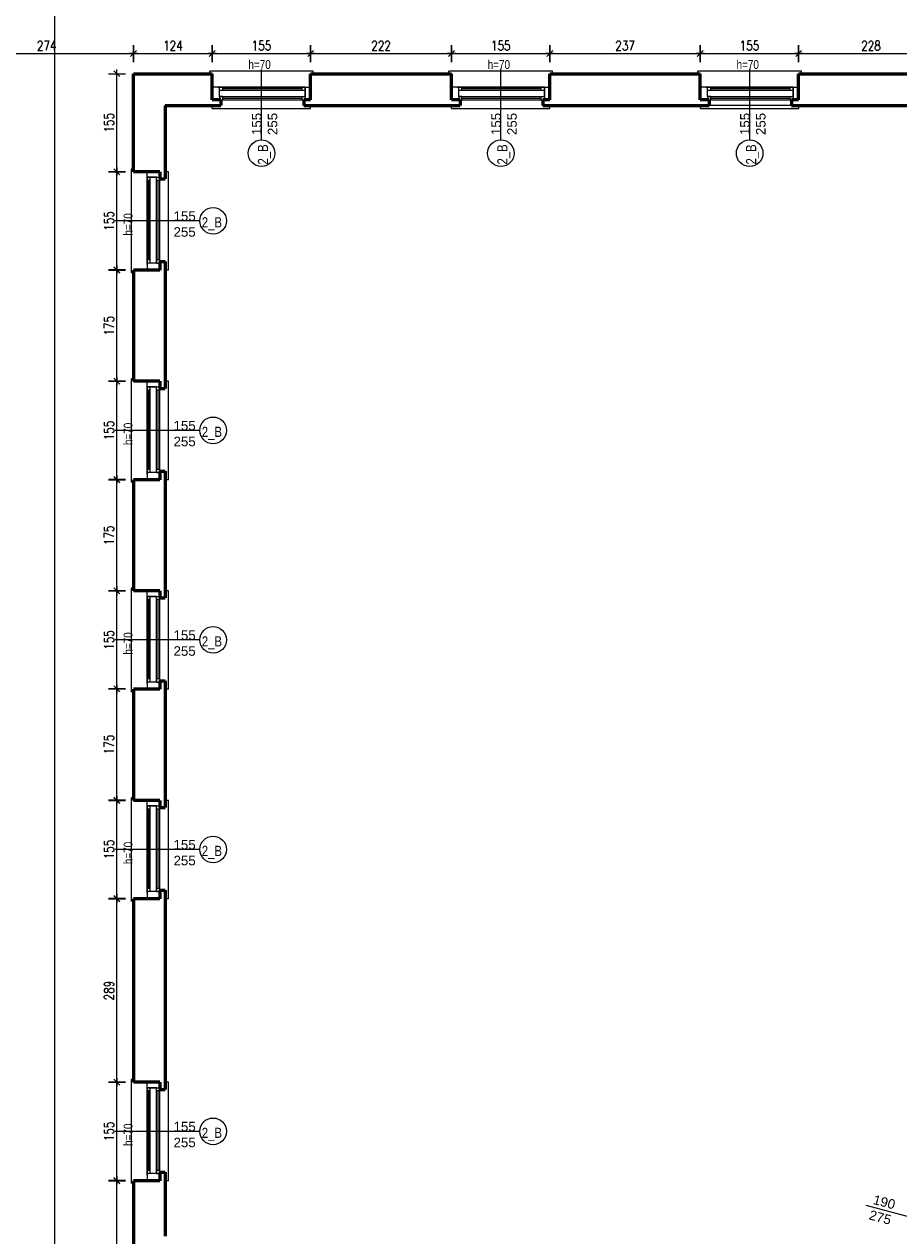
# Model space of a CAD drawing. Header units: millimetres. Extents: x 56977 to 67992, y 30187 to 42235.
# Tile 64 of 130: x 59785 to 61163, y 36909 to 38817. Entities that reach past the tile are written whole.
import ezdxf

# ---------------------------------------------------------------- set-up
doc = ezdxf.new("R2010")
doc.units = ezdxf.units.MM
doc.header["$MEASUREMENT"] = 0
doc.layers.get('0').update_dxf_attribs({"lineweight": 13})
doc.layers.get('DEFPOINTS').update_dxf_attribs({"lineweight": 13})
doc.layers.add('AI-OKNA', color=4, linetype='Continuous')
doc.layers.add('okna', color=8, linetype='Continuous')
for name, color, linetype, lineweight in [('AI-OPISY', 3, 'Continuous', 13), ('AI_MURY', 40, 'Continuous', 53), ('Lines', 7, 'Continuous', 13), ('wymiary', 8, 'Continuous', 13)]:
    doc.layers.add(name, color=color, linetype=linetype, lineweight=lineweight)
doc.styles.get("Standard").update_dxf_attribs({"font": 'txt.shx'})
doc.styles.add('Style-ROMANS', font='ROMANS.shx')
doc.styles.add('WYMIAROWY-08', font='ROMANS.shx', dxfattribs={"width": 0.8})
doc.dimstyles.new('DYBY', dxfattribs={"dimscale": 100, "dimtxt": 0.15, "dimasz": 0.05, "dimexe": 0.05, "dimexo": 0.1, "dimgap": 0.05, "dimtad": 1, "dimdec": 0, "dimdsep": 46, "dimlunit": 5, "dimtxsty": 'WYMIAROWY-08', "dimblk": 'M_STRZ', "dimcen": 0.1, "dimse1": 1, "dimse2": 1, "dimclrd": 7, "dimclre": 7, "dimclrt": 1, "dimadec": 0, "dimazin": 0, "dimtfac": 1, "dimtdec": 0, "dimtmove": 2, "dimatfit": 3, "dimldrblk": 'M_STRZ', "dimfxl": 0, "dimtolj": 1, "dimarcsym": 0})

# ---------------------------------------------------------------- blocks, each defined once
blk = doc.blocks.new('M_STRZ')
for p, q in [((-1.33, 0), (1.33, 0)), ((-0.94, -0.94), (0.94, 0.94)), ((0, 2.66), (0, 0)), ((0, 0), (0, -2.66))]:
    blk.add_line(p, q)
blk = doc.blocks.new('*U80')
at = {"layer": 'DEFPOINTS', "color": 0}
for p in [(66309.5, 38869.1), (58601.5, 38743.1), (66309.5, 38743.1)]:
    blk.add_point(p, dxfattribs=at)
at = {"layer": 'wymiary', "color": 7, "lineweight": -2}
blk.add_line((58606.5, 38869.1), (66304.5, 38869.1), dxfattribs=at)
at = {"layer": 'wymiary', "color": 7, "lineweight": -2, "xscale": 5, "yscale": 5, "zscale": 5, "rotation": 180}
blk.add_blockref('M_STRZ', (58601.5, 38869.1), dxfattribs=at)
at = {"layer": 'wymiary', "color": 7, "lineweight": -2, "xscale": 5, "yscale": 5, "zscale": 5}
blk.add_blockref('M_STRZ', (66309.5, 38869.1), dxfattribs=at)
at = {"layer": 'wymiary', "color": 1, "insert": (62455.5, 38881.6), "char_height": 15, "attachment_point": 5, "style": 'WYMIAROWY-08'}
blk.add_mtext('7708', dxfattribs=at)
blk = doc.blocks.new('*D1613')
at = {"layer": 'DEFPOINTS'}
for p in [(62433.5, 38881.6), (66309.5, 38869.1), (58601.5, 38743.1), (66309.5, 38743.1)]:
    blk.add_point(p, dxfattribs=at)
at = {"layer": 'wymiary', "color": 7}
blk.add_blockref('*U80', (0, 0), dxfattribs=at)
blk = doc.blocks.new('*U81')
at = {"layer": 'DEFPOINTS', "color": 0}
for p in [(60081.5, 38770.7), (59957.5, 38698.8), (60081.5, 38698.8)]:
    blk.add_point(p, dxfattribs=at)
at = {"layer": 'wymiary', "color": 7, "lineweight": -2}
blk.add_line((59962.5, 38770.7), (60076.5, 38770.7), dxfattribs=at)
at = {"layer": 'wymiary', "color": 7, "lineweight": -2, "xscale": 5, "yscale": 5, "zscale": 5, "rotation": 180}
blk.add_blockref('M_STRZ', (59957.5, 38770.7), dxfattribs=at)
at = {"layer": 'wymiary', "color": 7, "lineweight": -2, "xscale": 5, "yscale": 5, "zscale": 5}
blk.add_blockref('M_STRZ', (60081.5, 38770.7), dxfattribs=at)
at = {"layer": 'wymiary', "color": 1, "insert": (60019.5, 38783.2), "char_height": 15, "attachment_point": 5, "style": 'WYMIAROWY-08'}
blk.add_mtext('124', dxfattribs=at)
blk = doc.blocks.new('*D1614')
at = {"layer": 'DEFPOINTS'}
for p in [(60004.1, 38783.2), (60081.5, 38770.7), (59957.5, 38698.8), (60081.5, 38698.8)]:
    blk.add_point(p, dxfattribs=at)
at = {"layer": 'wymiary', "color": 7}
blk.add_blockref('*U81', (0, 0), dxfattribs=at)
blk = doc.blocks.new('*U82')
at = {"layer": 'DEFPOINTS', "color": 0}
for p in [(60236.5, 38770.7), (60081.5, 38698.8), (60236.5, 38698.8)]:
    blk.add_point(p, dxfattribs=at)
at = {"layer": 'wymiary', "color": 7, "lineweight": -2}
blk.add_line((60086.5, 38770.7), (60231.5, 38770.7), dxfattribs=at)
at = {"layer": 'wymiary', "color": 7, "lineweight": -2, "xscale": 5, "yscale": 5, "zscale": 5, "rotation": 180}
blk.add_blockref('M_STRZ', (60081.5, 38770.7), dxfattribs=at)
at = {"layer": 'wymiary', "color": 7, "lineweight": -2, "xscale": 5, "yscale": 5, "zscale": 5}
blk.add_blockref('M_STRZ', (60236.5, 38770.7), dxfattribs=at)
at = {"layer": 'wymiary', "color": 1, "insert": (60159, 38783.2), "char_height": 15, "attachment_point": 5, "style": 'WYMIAROWY-08'}
blk.add_mtext('155', dxfattribs=at)
blk = doc.blocks.new('*D1615')
at = {"layer": 'DEFPOINTS'}
for p in [(60143.5, 38783.2), (60236.5, 38770.7), (60081.5, 38698.8), (60236.5, 38698.8)]:
    blk.add_point(p, dxfattribs=at)
at = {"layer": 'wymiary', "color": 7}
blk.add_blockref('*U82', (0, 0), dxfattribs=at)
blk = doc.blocks.new('*U83')
at = {"layer": 'DEFPOINTS', "color": 0}
for p in [(60458.5, 38770.7), (60236.5, 38698.8), (60458.5, 38698.8)]:
    blk.add_point(p, dxfattribs=at)
at = {"layer": 'wymiary', "color": 7, "lineweight": -2}
blk.add_line((60241.5, 38770.7), (60453.5, 38770.7), dxfattribs=at)
at = {"layer": 'wymiary', "color": 7, "lineweight": -2, "xscale": 5, "yscale": 5, "zscale": 5, "rotation": 180}
blk.add_blockref('M_STRZ', (60236.5, 38770.7), dxfattribs=at)
at = {"layer": 'wymiary', "color": 7, "lineweight": -2, "xscale": 5, "yscale": 5, "zscale": 5}
blk.add_blockref('M_STRZ', (60458.5, 38770.7), dxfattribs=at)
at = {"layer": 'wymiary', "color": 1, "insert": (60347.5, 38783.2), "char_height": 15, "attachment_point": 5, "style": 'WYMIAROWY-08'}
blk.add_mtext('222', dxfattribs=at)
blk = doc.blocks.new('*D1616')
at = {"layer": 'DEFPOINTS'}
for p in [(60331.2, 38783.2), (60458.5, 38770.7), (60236.5, 38698.8), (60458.5, 38698.8)]:
    blk.add_point(p, dxfattribs=at)
at = {"layer": 'wymiary', "color": 7}
blk.add_blockref('*U83', (0, 0), dxfattribs=at)
blk = doc.blocks.new('*U84')
at = {"layer": 'DEFPOINTS', "color": 0}
for p in [(60613.5, 38770.7), (60458.5, 38698.8), (60613.5, 38698.8)]:
    blk.add_point(p, dxfattribs=at)
at = {"layer": 'wymiary', "color": 7, "lineweight": -2}
blk.add_line((60463.5, 38770.7), (60608.5, 38770.7), dxfattribs=at)
at = {"layer": 'wymiary', "color": 7, "lineweight": -2, "xscale": 5, "yscale": 5, "zscale": 5, "rotation": 180}
blk.add_blockref('M_STRZ', (60458.5, 38770.7), dxfattribs=at)
at = {"layer": 'wymiary', "color": 7, "lineweight": -2, "xscale": 5, "yscale": 5, "zscale": 5}
blk.add_blockref('M_STRZ', (60613.5, 38770.7), dxfattribs=at)
at = {"layer": 'wymiary', "color": 1, "insert": (60536, 38783.2), "char_height": 15, "attachment_point": 5, "style": 'WYMIAROWY-08'}
blk.add_mtext('155', dxfattribs=at)
blk = doc.blocks.new('*D1617')
at = {"layer": 'DEFPOINTS'}
for p in [(60520.5, 38783.2), (60613.5, 38770.7), (60458.5, 38698.8), (60613.5, 38698.8)]:
    blk.add_point(p, dxfattribs=at)
at = {"layer": 'wymiary', "color": 7}
blk.add_blockref('*U84', (0, 0), dxfattribs=at)
blk = doc.blocks.new('*U85')
at = {"layer": 'DEFPOINTS', "color": 0}
for p in [(60850.5, 38770.7), (60613.5, 38698.8), (60850.5, 38698.8)]:
    blk.add_point(p, dxfattribs=at)
at = {"layer": 'wymiary', "color": 7, "lineweight": -2}
blk.add_line((60618.5, 38770.7), (60845.5, 38770.7), dxfattribs=at)
at = {"layer": 'wymiary', "color": 7, "lineweight": -2, "xscale": 5, "yscale": 5, "zscale": 5, "rotation": 180}
blk.add_blockref('M_STRZ', (60613.5, 38770.7), dxfattribs=at)
at = {"layer": 'wymiary', "color": 7, "lineweight": -2, "xscale": 5, "yscale": 5, "zscale": 5}
blk.add_blockref('M_STRZ', (60850.5, 38770.7), dxfattribs=at)
at = {"layer": 'wymiary', "color": 1, "insert": (60732, 38783.2), "char_height": 15, "attachment_point": 5, "style": 'WYMIAROWY-08'}
blk.add_mtext('237', dxfattribs=at)
blk = doc.blocks.new('*D1618')
at = {"layer": 'DEFPOINTS'}
for p in [(60715.7, 38783.2), (60850.5, 38770.7), (60613.5, 38698.8), (60850.5, 38698.8)]:
    blk.add_point(p, dxfattribs=at)
at = {"layer": 'wymiary', "color": 7}
blk.add_blockref('*U85', (0, 0), dxfattribs=at)
blk = doc.blocks.new('*U86')
at = {"layer": 'DEFPOINTS', "color": 0}
for p in [(61005.5, 38770.7), (60850.5, 38698.8), (61005.5, 38698.8)]:
    blk.add_point(p, dxfattribs=at)
at = {"layer": 'wymiary', "color": 7, "lineweight": -2}
blk.add_line((60855.5, 38770.7), (61000.5, 38770.7), dxfattribs=at)
at = {"layer": 'wymiary', "color": 7, "lineweight": -2, "xscale": 5, "yscale": 5, "zscale": 5, "rotation": 180}
blk.add_blockref('M_STRZ', (60850.5, 38770.7), dxfattribs=at)
at = {"layer": 'wymiary', "color": 7, "lineweight": -2, "xscale": 5, "yscale": 5, "zscale": 5}
blk.add_blockref('M_STRZ', (61005.5, 38770.7), dxfattribs=at)
at = {"layer": 'wymiary', "color": 1, "insert": (60928, 38783.2), "char_height": 15, "attachment_point": 5, "style": 'WYMIAROWY-08'}
blk.add_mtext('155', dxfattribs=at)
blk = doc.blocks.new('*D1619')
at = {"layer": 'DEFPOINTS'}
for p in [(60912.5, 38783.2), (61005.5, 38770.7), (60850.5, 38698.8), (61005.5, 38698.8)]:
    blk.add_point(p, dxfattribs=at)
at = {"layer": 'wymiary', "color": 7}
blk.add_blockref('*U86', (0, 0), dxfattribs=at)
blk = doc.blocks.new('*U87')
at = {"layer": 'DEFPOINTS', "color": 0}
for p in [(61233.5, 38770.7), (61005.5, 38698.8), (61233.5, 38698.8)]:
    blk.add_point(p, dxfattribs=at)
at = {"layer": 'wymiary', "color": 7, "lineweight": -2}
blk.add_line((61010.5, 38770.7), (61228.5, 38770.7), dxfattribs=at)
at = {"layer": 'wymiary', "color": 7, "lineweight": -2, "xscale": 5, "yscale": 5, "zscale": 5, "rotation": 180}
blk.add_blockref('M_STRZ', (61005.5, 38770.7), dxfattribs=at)
at = {"layer": 'wymiary', "color": 7, "lineweight": -2, "xscale": 5, "yscale": 5, "zscale": 5}
blk.add_blockref('M_STRZ', (61233.5, 38770.7), dxfattribs=at)
at = {"layer": 'wymiary', "color": 1, "insert": (61119.5, 38783.2), "char_height": 15, "attachment_point": 5, "style": 'WYMIAROWY-08'}
blk.add_mtext('228', dxfattribs=at)
blk = doc.blocks.new('*D1620')
at = {"layer": 'DEFPOINTS'}
for p in [(61103.2, 38783.2), (61233.5, 38770.7), (61005.5, 38698.8), (61233.5, 38698.8)]:
    blk.add_point(p, dxfattribs=at)
at = {"layer": 'wymiary', "color": 7}
blk.add_blockref('*U87', (0, 0), dxfattribs=at)
blk = doc.blocks.new('*U101')
at = {"layer": 'DEFPOINTS', "color": 0}
for p in [(59931.3, 38739.1), (59957.5, 38739.1), (59957.5, 38584.6)]:
    blk.add_point(p, dxfattribs=at)
at = {"layer": 'wymiary', "color": 7, "lineweight": -2}
blk.add_line((59931.3, 38589.6), (59931.3, 38734.1), dxfattribs=at)
at = {"layer": 'wymiary', "color": 7, "lineweight": -2, "xscale": 5, "yscale": 5, "zscale": 5}
for p, rotation in [((59931.3, 38739.1), 90), ((59931.3, 38584.6), 270)]:
    blk.add_blockref('M_STRZ', p, dxfattribs=dict(at, rotation=rotation))
at = {"layer": 'wymiary', "color": 1, "insert": (59918.8, 38661.8), "char_height": 15, "attachment_point": 5, "rotation": 90, "style": 'WYMIAROWY-08'}
blk.add_mtext('155', dxfattribs=at)
blk = doc.blocks.new('*D1634')
at = {"layer": 'DEFPOINTS'}
for p in [(59931.3, 38739.1), (59957.5, 38739.1), (59943.8, 38646.3), (59957.5, 38584.6)]:
    blk.add_point(p, dxfattribs=at)
at = {"layer": 'wymiary', "color": 7}
blk.add_blockref('*U101', (0, 0), dxfattribs=at)
blk = doc.blocks.new('*U745')
at = {"layer": 'DEFPOINTS', "color": 0}
for p in [(59683.5, 38770.7), (59957.5, 38770.7), (59957.5, 38770.7)]:
    blk.add_point(p, dxfattribs=at)
at = {"layer": 'wymiary', "color": 7, "lineweight": -2}
blk.add_line((59688.5, 38770.7), (59952.5, 38770.7), dxfattribs=at)
at = {"layer": 'wymiary', "color": 7, "lineweight": -2, "xscale": 5, "yscale": 5, "zscale": 5, "rotation": 180}
blk.add_blockref('M_STRZ', (59683.5, 38770.7), dxfattribs=at)
at = {"layer": 'wymiary', "color": 7, "lineweight": -2, "xscale": 5, "yscale": 5, "zscale": 5}
blk.add_blockref('M_STRZ', (59957.5, 38770.7), dxfattribs=at)
at = {"layer": 'wymiary', "color": 1, "insert": (59820.5, 38783.2), "char_height": 15, "attachment_point": 5, "style": 'WYMIAROWY-08'}
blk.add_mtext('274', dxfattribs=at)
blk = doc.blocks.new('*D2278')
at = {"layer": 'DEFPOINTS'}
for p in [(59804.2, 38783.2), (59683.5, 38770.7), (59957.5, 38770.7), (59957.5, 38770.7)]:
    blk.add_point(p, dxfattribs=at)
at = {"layer": 'wymiary', "color": 7}
blk.add_blockref('*U745', (0, 0), dxfattribs=at)
blk = doc.blocks.new('*U961')
at = {"layer": 'DEFPOINTS', "color": 0}
for p in [(59931.3, 38584.6), (59957.5, 38584.6), (59957.5, 38430.1)]:
    blk.add_point(p, dxfattribs=at)
at = {"layer": 'wymiary', "color": 7, "lineweight": -2}
blk.add_line((59931.3, 38435.1), (59931.3, 38579.6), dxfattribs=at)
at = {"layer": 'wymiary', "color": 7, "lineweight": -2, "xscale": 5, "yscale": 5, "zscale": 5}
for p, rotation in [((59931.3, 38584.6), 90), ((59931.3, 38430.1), 270)]:
    blk.add_blockref('M_STRZ', p, dxfattribs=dict(at, rotation=rotation))
at = {"layer": 'wymiary', "color": 1, "insert": (59918.8, 38507.3), "char_height": 15, "attachment_point": 5, "rotation": 90, "style": 'WYMIAROWY-08'}
blk.add_mtext('155', dxfattribs=at)
blk = doc.blocks.new('*D2494')
at = {"layer": 'DEFPOINTS'}
for p in [(59931.3, 38584.6), (59957.5, 38584.6), (59943.8, 38491.8), (59957.5, 38430.1)]:
    blk.add_point(p, dxfattribs=at)
at = {"layer": 'wymiary', "color": 7}
blk.add_blockref('*U961', (0, 0), dxfattribs=at)
blk = doc.blocks.new('*U962')
at = {"layer": 'DEFPOINTS', "color": 0}
for p in [(59931.3, 38254.6), (59957.5, 38254.6), (59957.5, 38100.1)]:
    blk.add_point(p, dxfattribs=at)
at = {"layer": 'wymiary', "color": 7, "lineweight": -2}
blk.add_line((59931.3, 38105.1), (59931.3, 38249.6), dxfattribs=at)
at = {"layer": 'wymiary', "color": 7, "lineweight": -2, "xscale": 5, "yscale": 5, "zscale": 5}
for p, rotation in [((59931.3, 38254.6), 90), ((59931.3, 38100.1), 270)]:
    blk.add_blockref('M_STRZ', p, dxfattribs=dict(at, rotation=rotation))
at = {"layer": 'wymiary', "color": 1, "insert": (59918.8, 38177.3), "char_height": 15, "attachment_point": 5, "rotation": 90, "style": 'WYMIAROWY-08'}
blk.add_mtext('155', dxfattribs=at)
blk = doc.blocks.new('*D2495')
at = {"layer": 'DEFPOINTS'}
for p in [(59931.3, 38254.6), (59957.5, 38254.6), (59943.8, 38161.8), (59957.5, 38100.1)]:
    blk.add_point(p, dxfattribs=at)
at = {"layer": 'wymiary', "color": 7}
blk.add_blockref('*U962', (0, 0), dxfattribs=at)
blk = doc.blocks.new('*U963')
at = {"layer": 'DEFPOINTS', "color": 0}
for p in [(59931.3, 37924.6), (59957.5, 37924.6), (59957.5, 37770.1)]:
    blk.add_point(p, dxfattribs=at)
at = {"layer": 'wymiary', "color": 7, "lineweight": -2}
blk.add_line((59931.3, 37775.1), (59931.3, 37919.6), dxfattribs=at)
at = {"layer": 'wymiary', "color": 7, "lineweight": -2, "xscale": 5, "yscale": 5, "zscale": 5}
for p, rotation in [((59931.3, 37924.6), 90), ((59931.3, 37770.1), 270)]:
    blk.add_blockref('M_STRZ', p, dxfattribs=dict(at, rotation=rotation))
at = {"layer": 'wymiary', "color": 1, "insert": (59918.8, 37847.3), "char_height": 15, "attachment_point": 5, "rotation": 90, "style": 'WYMIAROWY-08'}
blk.add_mtext('155', dxfattribs=at)
blk = doc.blocks.new('*D2496')
at = {"layer": 'DEFPOINTS'}
for p in [(59931.3, 37924.6), (59957.5, 37924.6), (59943.8, 37831.8), (59957.5, 37770.1)]:
    blk.add_point(p, dxfattribs=at)
at = {"layer": 'wymiary', "color": 7}
blk.add_blockref('*U963', (0, 0), dxfattribs=at)
blk = doc.blocks.new('*U964')
at = {"layer": 'DEFPOINTS', "color": 0}
for p in [(59931.3, 37594.6), (59957.5, 37594.6), (59957.5, 37440.1)]:
    blk.add_point(p, dxfattribs=at)
at = {"layer": 'wymiary', "color": 7, "lineweight": -2}
blk.add_line((59931.3, 37445.1), (59931.3, 37589.6), dxfattribs=at)
at = {"layer": 'wymiary', "color": 7, "lineweight": -2, "xscale": 5, "yscale": 5, "zscale": 5}
for p, rotation in [((59931.3, 37594.6), 90), ((59931.3, 37440.1), 270)]:
    blk.add_blockref('M_STRZ', p, dxfattribs=dict(at, rotation=rotation))
at = {"layer": 'wymiary', "color": 1, "insert": (59918.8, 37517.3), "char_height": 15, "attachment_point": 5, "rotation": 90, "style": 'WYMIAROWY-08'}
blk.add_mtext('155', dxfattribs=at)
blk = doc.blocks.new('*D2497')
at = {"layer": 'DEFPOINTS'}
for p in [(59931.3, 37594.6), (59957.5, 37594.6), (59943.8, 37501.8), (59957.5, 37440.1)]:
    blk.add_point(p, dxfattribs=at)
at = {"layer": 'wymiary', "color": 7}
blk.add_blockref('*U964', (0, 0), dxfattribs=at)
blk = doc.blocks.new('*U965')
at = {"layer": 'DEFPOINTS', "color": 0}
for p in [(59931.3, 37150.6), (59957.5, 37150.6), (59957.5, 36996.1)]:
    blk.add_point(p, dxfattribs=at)
at = {"layer": 'wymiary', "color": 7, "lineweight": -2}
blk.add_line((59931.3, 37001.1), (59931.3, 37145.6), dxfattribs=at)
at = {"layer": 'wymiary', "color": 7, "lineweight": -2, "xscale": 5, "yscale": 5, "zscale": 5}
for p, rotation in [((59931.3, 37150.6), 90), ((59931.3, 36996.1), 270)]:
    blk.add_blockref('M_STRZ', p, dxfattribs=dict(at, rotation=rotation))
at = {"layer": 'wymiary', "color": 1, "insert": (59918.8, 37073.3), "char_height": 15, "attachment_point": 5, "rotation": 90, "style": 'WYMIAROWY-08'}
blk.add_mtext('155', dxfattribs=at)
blk = doc.blocks.new('*D2498')
at = {"layer": 'DEFPOINTS'}
for p in [(59931.3, 37150.6), (59957.5, 37150.6), (59943.8, 37057.8), (59957.5, 36996.1)]:
    blk.add_point(p, dxfattribs=at)
at = {"layer": 'wymiary', "color": 7}
blk.add_blockref('*U965', (0, 0), dxfattribs=at)
blk = doc.blocks.new('*U971')
at = {"layer": 'DEFPOINTS', "color": 0}
for p in [(59931.3, 38429.6), (59957.5, 38429.6), (59957.5, 38254.6)]:
    blk.add_point(p, dxfattribs=at)
at = {"layer": 'wymiary', "color": 7, "lineweight": -2}
blk.add_line((59931.3, 38259.6), (59931.3, 38424.6), dxfattribs=at)
at = {"layer": 'wymiary', "color": 7, "lineweight": -2, "xscale": 5, "yscale": 5, "zscale": 5}
for p, rotation in [((59931.3, 38429.6), 90), ((59931.3, 38254.6), 270)]:
    blk.add_blockref('M_STRZ', p, dxfattribs=dict(at, rotation=rotation))
at = {"layer": 'wymiary', "color": 1, "insert": (59918.8, 38342.1), "char_height": 15, "attachment_point": 5, "rotation": 90, "style": 'WYMIAROWY-08'}
blk.add_mtext('175', dxfattribs=at)
blk = doc.blocks.new('*D2504')
at = {"layer": 'DEFPOINTS'}
for p in [(59931.3, 38429.6), (59957.5, 38429.6), (59943.8, 38326.6), (59957.5, 38254.6)]:
    blk.add_point(p, dxfattribs=at)
at = {"layer": 'wymiary', "color": 7}
blk.add_blockref('*U971', (0, 0), dxfattribs=at)
blk = doc.blocks.new('*U972')
at = {"layer": 'DEFPOINTS', "color": 0}
for p in [(59931.3, 38099.6), (59957.5, 38099.6), (59957.5, 37924.6)]:
    blk.add_point(p, dxfattribs=at)
at = {"layer": 'wymiary', "color": 7, "lineweight": -2}
blk.add_line((59931.3, 37929.6), (59931.3, 38094.6), dxfattribs=at)
at = {"layer": 'wymiary', "color": 7, "lineweight": -2, "xscale": 5, "yscale": 5, "zscale": 5}
for p, rotation in [((59931.3, 38099.6), 90), ((59931.3, 37924.6), 270)]:
    blk.add_blockref('M_STRZ', p, dxfattribs=dict(at, rotation=rotation))
at = {"layer": 'wymiary', "color": 1, "insert": (59918.8, 38012.1), "char_height": 15, "attachment_point": 5, "rotation": 90, "style": 'WYMIAROWY-08'}
blk.add_mtext('175', dxfattribs=at)
blk = doc.blocks.new('*D2505')
at = {"layer": 'DEFPOINTS'}
for p in [(59931.3, 38099.6), (59957.5, 38099.6), (59943.8, 37996.6), (59957.5, 37924.6)]:
    blk.add_point(p, dxfattribs=at)
at = {"layer": 'wymiary', "color": 7}
blk.add_blockref('*U972', (0, 0), dxfattribs=at)
blk = doc.blocks.new('*U973')
at = {"layer": 'DEFPOINTS', "color": 0}
for p in [(59931.3, 37770.1), (59957.5, 37770.1), (59957.5, 37595.1)]:
    blk.add_point(p, dxfattribs=at)
at = {"layer": 'wymiary', "color": 7, "lineweight": -2}
blk.add_line((59931.3, 37600.1), (59931.3, 37765.1), dxfattribs=at)
at = {"layer": 'wymiary', "color": 7, "lineweight": -2, "xscale": 5, "yscale": 5, "zscale": 5}
for p, rotation in [((59931.3, 37770.1), 90), ((59931.3, 37595.1), 270)]:
    blk.add_blockref('M_STRZ', p, dxfattribs=dict(at, rotation=rotation))
at = {"layer": 'wymiary', "color": 1, "insert": (59918.8, 37682.6), "char_height": 15, "attachment_point": 5, "rotation": 90, "style": 'WYMIAROWY-08'}
blk.add_mtext('175', dxfattribs=at)
blk = doc.blocks.new('*D2506')
at = {"layer": 'DEFPOINTS'}
for p in [(59931.3, 37770.1), (59957.5, 37770.1), (59943.8, 37667.1), (59957.5, 37595.1)]:
    blk.add_point(p, dxfattribs=at)
at = {"layer": 'wymiary', "color": 7}
blk.add_blockref('*U973', (0, 0), dxfattribs=at)
blk = doc.blocks.new('*U974')
at = {"layer": 'DEFPOINTS', "color": 0}
for p in [(59931.3, 37439.6), (59957.5, 37439.6), (59957.5, 37150.6)]:
    blk.add_point(p, dxfattribs=at)
at = {"layer": 'wymiary', "color": 7, "lineweight": -2}
blk.add_line((59931.3, 37155.6), (59931.3, 37434.6), dxfattribs=at)
at = {"layer": 'wymiary', "color": 7, "lineweight": -2, "xscale": 5, "yscale": 5, "zscale": 5}
for p, rotation in [((59931.3, 37439.6), 90), ((59931.3, 37150.6), 270)]:
    blk.add_blockref('M_STRZ', p, dxfattribs=dict(at, rotation=rotation))
at = {"layer": 'wymiary', "color": 1, "insert": (59918.8, 37295.1), "char_height": 15, "attachment_point": 5, "rotation": 90, "style": 'WYMIAROWY-08'}
blk.add_mtext('289', dxfattribs=at)
blk = doc.blocks.new('*D2507')
at = {"layer": 'DEFPOINTS'}
for p in [(59931.3, 37439.6), (59957.5, 37439.6), (59943.8, 37278.7), (59957.5, 37150.6)]:
    blk.add_point(p, dxfattribs=at)
at = {"layer": 'wymiary', "color": 7}
blk.add_blockref('*U974', (0, 0), dxfattribs=at)
blk = doc.blocks.new('*U975')
at = {"layer": 'DEFPOINTS', "color": 0}
for p in [(59931.3, 36995.6), (59957.5, 36995.6), (59957.5, 36719.1)]:
    blk.add_point(p, dxfattribs=at)
at = {"layer": 'wymiary', "color": 7, "lineweight": -2}
blk.add_line((59931.3, 36724.1), (59931.3, 36990.6), dxfattribs=at)
at = {"layer": 'wymiary', "color": 7, "lineweight": -2, "xscale": 5, "yscale": 5, "zscale": 5}
for p, rotation in [((59931.3, 36995.6), 90), ((59931.3, 36719.1), 270)]:
    blk.add_blockref('M_STRZ', p, dxfattribs=dict(at, rotation=rotation))
at = {"layer": 'wymiary', "color": 1, "insert": (59918.8, 36857.3), "char_height": 15, "attachment_point": 5, "rotation": 90, "style": 'WYMIAROWY-08'}
blk.add_mtext('277', dxfattribs=at)
blk = doc.blocks.new('*D2508')
at = {"layer": 'DEFPOINTS'}
for p in [(59931.3, 36995.6), (59957.5, 36995.6), (59943.8, 36841), (59957.5, 36719.1)]:
    blk.add_point(p, dxfattribs=at)
at = {"layer": 'wymiary', "color": 7}
blk.add_blockref('*U975', (0, 0), dxfattribs=at)
blk = doc.blocks.new('*U989')
at = {"layer": 'DEFPOINTS', "color": 0}
for p in [(59833.3, 40135.1), (59953.5, 40135.1), (59953.5, 31744.1)]:
    blk.add_point(p, dxfattribs=at)
at = {"layer": 'wymiary', "color": 7, "lineweight": -2}
blk.add_line((59833.3, 31749.1), (59833.3, 40130.1), dxfattribs=at)
at = {"layer": 'wymiary', "color": 7, "lineweight": -2, "xscale": 5, "yscale": 5, "zscale": 5}
for p, rotation in [((59833.3, 40135.1), 90), ((59833.3, 31744.1), 270)]:
    blk.add_blockref('M_STRZ', p, dxfattribs=dict(at, rotation=rotation))
at = {"layer": 'wymiary', "color": 1, "insert": (59820.8, 35939.6), "char_height": 15, "attachment_point": 5, "rotation": 90, "style": 'WYMIAROWY-08'}
blk.add_mtext('8391', dxfattribs=at)
blk = doc.blocks.new('*D2522')
at = {"layer": 'DEFPOINTS'}
for p in [(59833.3, 40135.1), (59953.5, 40135.1), (59845.8, 35917.5), (59953.5, 31744.1)]:
    blk.add_point(p, dxfattribs=at)
at = {"layer": 'wymiary', "color": 7}
blk.add_blockref('*U989', (0, 0), dxfattribs=at)

msp = doc.modelspace()

# ---------------------------------------------------------------- linework, layer by layer
at = {"layer": 'AI-OKNA'}
for p, q in [((60227.9, 38717.9), (60081.5, 38717.9)), ((60090.4, 38717.9), (60236.5, 38717.9)), ((60092.9, 38702.9), (60092.9, 38717.9)), ((60227.9, 38717.9), (60092.9, 38717.9)), ((60097.9, 38712.9), (60097.9, 38717.9)), ((60222.9, 38712.9), (60222.9, 38717.9)), ((60227.9, 38702.9), (60227.9, 38717.9)), ((60227.9, 38717.9), (60227.9, 38697.9)), ((60604.9, 38717.9), (60458.5, 38717.9)), ((60467.4, 38717.9), (60613.5, 38717.9)), ((60469.9, 38702.9), (60469.9, 38717.9)), ((60604.9, 38717.9), (60469.9, 38717.9)), ((60474.9, 38712.9), (60474.9, 38717.9)), ((60599.9, 38712.9), (60599.9, 38717.9)), ((60604.9, 38702.9), (60604.9, 38717.9)), ((60604.9, 38717.9), (60604.9, 38697.9)), ((60996.9, 38717.9), (60850.5, 38717.9)), ((60859.4, 38717.9), (61005.5, 38717.9)), ((60861.9, 38702.9), (60861.9, 38717.9)), ((60996.9, 38717.9), (60861.9, 38717.9)), ((60866.9, 38712.9), (60866.9, 38717.9)), ((60991.9, 38712.9), (60991.9, 38717.9)), ((60996.9, 38702.9), (60996.9, 38717.9)), ((60996.9, 38717.9), (60996.9, 38697.9)), ((60092.9, 38712.9), (60227.9, 38712.9)), ((60092.9, 38712.9), (60097.9, 38712.9)), ((60092.9, 38702.9), (60227.9, 38702.9)), ((60097.9, 38702.9), (60092.9, 38702.9)), ((60092.9, 38702.9), (60092.9, 38697.9)), ((60095, 38697.9), (60230, 38697.9)), ((60222.9, 38715.4), (60097.9, 38715.4)), ((60097.9, 38697.9), (60097.9, 38702.9)), ((60097.9, 38700.4), (60222.9, 38700.4)), ((60222.9, 38697.9), (60222.9, 38702.9)), ((60222.9, 38702.9), (60227.9, 38702.9)), ((60469.9, 38712.9), (60604.9, 38712.9)), ((60469.9, 38712.9), (60474.9, 38712.9)), ((60469.9, 38702.9), (60604.9, 38702.9)), ((60474.9, 38702.9), (60469.9, 38702.9)), ((60469.9, 38702.9), (60469.9, 38697.9)), ((60472, 38697.9), (60607, 38697.9)), ((60599.9, 38715.4), (60474.9, 38715.4)), ((60474.9, 38697.9), (60474.9, 38702.9)), ((60474.9, 38700.4), (60599.9, 38700.4)), ((60599.9, 38697.9), (60599.9, 38702.9)), ((60599.9, 38702.9), (60604.9, 38702.9)), ((60861.9, 38712.9), (60996.9, 38712.9)), ((60861.9, 38712.9), (60866.9, 38712.9)), ((60861.9, 38702.9), (60996.9, 38702.9)), ((60866.9, 38702.9), (60861.9, 38702.9)), ((60861.9, 38702.9), (60861.9, 38697.9)), ((60864, 38697.9), (60999, 38697.9)), ((60991.9, 38715.4), (60866.9, 38715.4)), ((60866.9, 38697.9), (60866.9, 38702.9)), ((60866.9, 38700.4), (60991.9, 38700.4)), ((60991.9, 38697.9), (60991.9, 38702.9)), ((60991.9, 38702.9), (60996.9, 38702.9)), ((60994.3, 38689.1), (60864.4, 38689.1)), ((59978.7, 38438.4), (59978.7, 38584.6)), ((59993.7, 38575.9), (59978.7, 38575.9)), ((59978.7, 38575.9), (59998.7, 38575.9)), ((59978.7, 38575.9), (59978.7, 38429.6)), ((59978.7, 38575.9), (59978.7, 38440.9)), ((59983.7, 38570.9), (59978.7, 38570.9)), ((59981.2, 38570.9), (59981.2, 38445.9)), ((59983.7, 38440.9), (59983.7, 38575.9)), ((59993.7, 38440.9), (59993.7, 38575.9)), ((59993.7, 38570.9), (59993.7, 38575.9)), ((59998.7, 38570.9), (59993.7, 38570.9)), ((59996.2, 38445.9), (59996.2, 38570.9)), ((59998.7, 38443.1), (59998.7, 38578.1)), ((59983.7, 38445.9), (59978.7, 38445.9)), ((59993.7, 38440.9), (59978.7, 38440.9)), ((59983.7, 38440.9), (59983.7, 38445.9)), ((59998.7, 38445.9), (59993.7, 38445.9)), ((59993.7, 38445.9), (59993.7, 38440.9)), ((59993.7, 38440.9), (59998.7, 38440.9)), ((59978.7, 38108.4), (59978.7, 38254.6)), ((59993.7, 38245.9), (59978.7, 38245.9)), ((59978.7, 38245.9), (59998.7, 38245.9)), ((59978.7, 38245.9), (59978.7, 38099.6)), ((59978.7, 38245.9), (59978.7, 38110.9)), ((59983.7, 38240.9), (59978.7, 38240.9)), ((59981.2, 38240.9), (59981.2, 38115.9)), ((59983.7, 38110.9), (59983.7, 38245.9)), ((59993.7, 38110.9), (59993.7, 38245.9)), ((59993.7, 38240.9), (59993.7, 38245.9)), ((59998.7, 38240.9), (59993.7, 38240.9)), ((59996.2, 38115.9), (59996.2, 38240.9)), ((59998.7, 38113.1), (59998.7, 38248.1)), ((59983.7, 38115.9), (59978.7, 38115.9)), ((59993.7, 38110.9), (59978.7, 38110.9)), ((59983.7, 38110.9), (59983.7, 38115.9)), ((59998.7, 38115.9), (59993.7, 38115.9)), ((59993.7, 38115.9), (59993.7, 38110.9)), ((59993.7, 38110.9), (59998.7, 38110.9)), ((59978.7, 37778.4), (59978.7, 37924.6)), ((59993.7, 37915.9), (59978.7, 37915.9)), ((59978.7, 37915.9), (59998.7, 37915.9)), ((59978.7, 37915.9), (59978.7, 37769.6)), ((59978.7, 37915.9), (59978.7, 37780.9)), ((59983.7, 37780.9), (59983.7, 37915.9)), ((59993.7, 37780.9), (59993.7, 37915.9)), ((59993.7, 37910.9), (59993.7, 37915.9)), ((59998.7, 37783.1), (59998.7, 37918.1)), ((59983.7, 37910.9), (59978.7, 37910.9)), ((59981.2, 37910.9), (59981.2, 37785.9)), ((59998.7, 37910.9), (59993.7, 37910.9)), ((59996.2, 37785.9), (59996.2, 37910.9)), ((59983.7, 37785.9), (59978.7, 37785.9)), ((59993.7, 37780.9), (59978.7, 37780.9)), ((59983.7, 37780.9), (59983.7, 37785.9)), ((59998.7, 37785.9), (59993.7, 37785.9)), ((59993.7, 37785.9), (59993.7, 37780.9)), ((59993.7, 37780.9), (59998.7, 37780.9)), ((59978.7, 37448.4), (59978.7, 37594.6)), ((59993.7, 37585.9), (59978.7, 37585.9)), ((59978.7, 37585.9), (59998.7, 37585.9)), ((59978.7, 37585.9), (59978.7, 37439.6)), ((59978.7, 37585.9), (59978.7, 37450.9)), ((59983.7, 37580.9), (59978.7, 37580.9)), ((59981.2, 37580.9), (59981.2, 37455.9)), ((59983.7, 37450.9), (59983.7, 37585.9)), ((59993.7, 37450.9), (59993.7, 37585.9)), ((59993.7, 37580.9), (59993.7, 37585.9)), ((59998.7, 37580.9), (59993.7, 37580.9)), ((59996.2, 37455.9), (59996.2, 37580.9)), ((59998.7, 37453.1), (59998.7, 37588.1)), ((59983.7, 37455.9), (59978.7, 37455.9)), ((59993.7, 37450.9), (59978.7, 37450.9)), ((59983.7, 37450.9), (59983.7, 37455.9)), ((59998.7, 37455.9), (59993.7, 37455.9)), ((59993.7, 37455.9), (59993.7, 37450.9)), ((59993.7, 37450.9), (59998.7, 37450.9)), ((59978.7, 37004.4), (59978.7, 37150.6)), ((59993.7, 37141.9), (59978.7, 37141.9)), ((59978.7, 37141.9), (59998.7, 37141.9)), ((59978.7, 37141.9), (59978.7, 36995.6)), ((59978.7, 37141.9), (59978.7, 37006.9)), ((59983.7, 37136.9), (59978.7, 37136.9)), ((59981.2, 37136.9), (59981.2, 37011.9)), ((59983.7, 37006.9), (59983.7, 37141.9)), ((59993.7, 37006.9), (59993.7, 37141.9)), ((59993.7, 37136.9), (59993.7, 37141.9)), ((59998.7, 37136.9), (59993.7, 37136.9)), ((59996.2, 37011.9), (59996.2, 37136.9)), ((59998.7, 37009.1), (59998.7, 37144.1)), ((59983.7, 37011.9), (59978.7, 37011.9)), ((59993.7, 37006.9), (59978.7, 37006.9)), ((59983.7, 37006.9), (59983.7, 37011.9)), ((59998.7, 37011.9), (59993.7, 37011.9)), ((59993.7, 37011.9), (59993.7, 37006.9)), ((59993.7, 37006.9), (59998.7, 37006.9))]:
    msp.add_line(p, q, dxfattribs=at)
for p in [(60092.9, 38717.9), (60469.9, 38717.9), (60861.9, 38717.9), (59978.7, 38440.9), (59978.7, 38110.9), (59978.7, 37780.9), (59978.7, 37450.9), (59978.7, 37006.9)]:
    msp.add_point(p, dxfattribs=at)
at = {"layer": 'AI-OPISY'}
for p, q in [((60159, 38634.8), (60159, 38745.9)), ((60536.3, 38634.8), (60536.3, 38746.6)), ((60928.3, 38634.8), (60928.3, 38746.3)), ((60061.8, 38507.3), (59928.3, 38507.3)), ((60061.8, 38177.3), (59928.3, 38177.3)), ((60061.8, 37847.3), (59928.3, 37847.3)), ((60061.8, 37517.3), (59928.3, 37517.3)), ((60061.8, 37073.3), (59928.3, 37073.3)), ((61111.3, 36956.9), (61290.3, 36909.6))]:
    msp.add_line(p, q, dxfattribs=at)
for centre in [(60159, 38613.8), (60536.3, 38613.8), (60928.3, 38613.8), (60082.8, 38507.3), (60082.8, 38177.3), (60082.8, 37847.3), (60082.8, 37517.3), (60082.8, 37073.3)]:
    msp.add_circle(centre, 21, dxfattribs=at)
at = {"layer": 'AI_MURY'}
for p, q in [((59957.5, 38739.1), (60081.5, 38739.1)), ((59957.5, 38584.6), (59957.5, 38739.1)), ((60081.5, 38697.9), (60081.5, 38739.1)), ((60236.5, 38739.1), (60458.5, 38739.1)), ((60236.5, 38697.9), (60236.5, 38739.1)), ((60458.5, 38697.9), (60458.5, 38739.1)), ((60613.5, 38739.1), (60850.5, 38739.1)), ((60613.5, 38697.9), (60613.5, 38739.1)), ((60850.5, 38697.9), (60850.5, 38739.1)), ((61005.5, 38739.1), (61233.5, 38739.1)), ((61005.5, 38697.9), (61005.5, 38739.1)), ((60095, 38697.9), (60081.5, 38697.9)), ((60095, 38697.9), (60095, 38689.1)), ((60225.5, 38697.9), (60225.5, 38689.1)), ((60236.5, 38697.9), (60225.5, 38697.9)), ((60472, 38697.9), (60458.5, 38697.9)), ((60472, 38697.9), (60472, 38689.1)), ((60602.3, 38697.9), (60602.3, 38689.1)), ((60613.5, 38697.9), (60602.3, 38697.9)), ((60864.4, 38697.9), (60850.5, 38697.9)), ((60864.4, 38697.9), (60864.4, 38689.1)), ((60994.3, 38697.9), (60994.3, 38689.1)), ((61005.5, 38697.9), (60994.3, 38697.9)), ((60007.5, 38689.1), (60095, 38689.1)), ((60007.5, 38689.1), (60007.5, 38573.4)), ((60225.5, 38689.1), (60472, 38689.1)), ((60602.3, 38689.1), (60864.4, 38689.1)), ((60994.3, 38689.1), (61247.4, 38689.1)), ((59998.7, 38584.6), (59957.5, 38584.6)), ((59998.7, 38584.6), (59998.7, 38573.4)), ((59998.7, 38573.4), (60007.5, 38573.4)), ((59998.7, 38443.1), (60007.5, 38443.1)), ((59998.7, 38443.1), (59998.7, 38429.6)), ((60007.5, 38443.1), (60007.5, 38243.4)), ((59998.7, 38429.6), (59957.5, 38429.6)), ((59957.5, 38429.6), (59957.5, 38254.6)), ((59998.7, 38254.6), (59957.5, 38254.6)), ((59998.7, 38254.6), (59998.7, 38243.4)), ((59998.7, 38243.4), (60007.5, 38243.4)), ((59998.7, 38113.1), (60007.5, 38113.1)), ((59998.7, 38113.1), (59998.7, 38099.6)), ((60007.5, 38113.1), (60007.5, 37913.4)), ((59998.7, 38099.6), (59957.5, 38099.6)), ((59957.5, 38099.6), (59957.5, 37924.6)), ((59998.7, 37924.6), (59957.5, 37924.6)), ((59998.7, 37924.6), (59998.7, 37913.4)), ((59998.7, 37913.4), (60007.5, 37913.4)), ((59998.7, 37783.1), (60007.5, 37783.1)), ((59998.7, 37783.1), (59998.7, 37769.6)), ((60007.5, 37783.1), (60007.5, 37583.4)), ((59998.7, 37769.6), (59957.5, 37769.6)), ((59957.5, 37769.6), (59957.5, 37594.6)), ((59998.7, 37594.6), (59957.5, 37594.6)), ((59998.7, 37594.6), (59998.7, 37583.4)), ((59998.7, 37583.4), (60007.5, 37583.4)), ((59998.7, 37439.6), (59957.5, 37439.6)), ((59957.5, 37439.6), (59957.5, 37150.6)), ((59998.7, 37453.1), (60007.5, 37453.1)), ((59998.7, 37453.1), (59998.7, 37439.6)), ((60007.5, 37453.1), (60007.5, 37139.4)), ((59998.7, 37150.6), (59957.5, 37150.6)), ((59998.7, 37150.6), (59998.7, 37139.4)), ((59998.7, 37139.4), (60007.5, 37139.4)), ((59998.7, 37009.1), (60007.5, 37009.1)), ((59998.7, 37009.1), (59998.7, 36995.6)), ((60007.5, 37009.1), (60007.5, 36908.1)), ((59998.7, 36995.6), (59957.5, 36995.6)), ((59957.5, 36995.6), (59957.5, 36809.9))]:
    msp.add_line(p, q, dxfattribs=at)
at = {"layer": 'Lines', "color": 251, "linetype": 'Continuous'}
for p, q in [((60240.5, 38743.1), (60077.5, 38743.1)), ((60077.5, 38739.1), (60077.5, 38743.1)), ((60240.5, 38739.1), (60240.5, 38743.1)), ((60617.5, 38743.1), (60454.5, 38743.1)), ((60454.5, 38739.1), (60454.5, 38743.1)), ((60617.5, 38739.1), (60617.5, 38743.1)), ((61009.8, 38743.1), (60846.8, 38743.1)), ((60846.8, 38739.1), (60846.8, 38743.1)), ((61009.8, 38739.1), (61009.8, 38743.1)), ((59953.5, 38588.6), (59953.5, 38425.6)), ((59957.5, 38588.6), (59953.5, 38588.6)), ((59957.5, 38425.6), (59953.5, 38425.6)), ((59953.5, 38258.6), (59953.5, 38095.6)), ((59957.5, 38258.6), (59953.5, 38258.6)), ((59957.5, 38095.6), (59953.5, 38095.6)), ((59953.5, 37928.6), (59953.5, 37765.6)), ((59957.5, 37928.6), (59953.5, 37928.6)), ((59957.5, 37765.6), (59953.5, 37765.6)), ((59953.5, 37598.6), (59953.5, 37435.6)), ((59957.5, 37598.6), (59953.5, 37598.6)), ((59957.5, 37435.6), (59953.5, 37435.6)), ((59953.5, 37154.8), (59953.5, 36991.8)), ((59957.5, 37154.8), (59953.5, 37154.8)), ((59957.5, 36991.8), (59953.5, 36991.8))]:
    msp.add_line(p, q, dxfattribs=at)
at = {"layer": 'okna'}
for p, q in [((60081.5, 38684.1), (60081.5, 38689.1)), ((60081.5, 38684.1), (60236.5, 38684.1)), ((60236.5, 38684.1), (60236.5, 38689.1)), ((60458.5, 38684.1), (60458.5, 38689.1)), ((60458.5, 38684.1), (60613.5, 38684.1)), ((60613.5, 38684.1), (60613.5, 38689.1)), ((60850.9, 38684.1), (60850.9, 38689.1)), ((60850.9, 38684.1), (61005.9, 38684.1)), ((61005.9, 38684.1), (61005.9, 38689.1)), ((60012.5, 38584.6), (60007.5, 38584.6)), ((60012.5, 38429.6), (60012.5, 38584.6)), ((60012.5, 38429.6), (60007.5, 38429.6)), ((60012.5, 38254.6), (60007.5, 38254.6)), ((60012.5, 38099.6), (60012.5, 38254.6)), ((60012.5, 38099.6), (60007.5, 38099.6)), ((60012.5, 37924.6), (60007.5, 37924.6)), ((60012.5, 37769.6), (60012.5, 37924.6)), ((60012.5, 37769.6), (60007.5, 37769.6)), ((60012.5, 37594.6), (60007.5, 37594.6)), ((60012.5, 37439.6), (60012.5, 37594.6)), ((60012.5, 37439.6), (60007.5, 37439.6)), ((60012.5, 37150.6), (60007.5, 37150.6)), ((60012.5, 36995.6), (60012.5, 37150.6)), ((60012.5, 36995.6), (60007.5, 36995.6))]:
    msp.add_line(p, q, dxfattribs=at)

# ---------------------------------------------------------------- texts
at = {"layer": 'AI-OPISY', "char_height": 14, "attachment_point": 7, "line_spacing_factor": 0.722892, "style": 'WYMIAROWY-08'}
for insert in [(60138.4, 38746.3), (60515.4, 38746.3), (60907.6, 38746.3)]:
    msp.add_mtext('\\fArial|b0|i0|c238|p39;h=70', dxfattribs=dict(at, insert=insert))
at = {"layer": 'AI-OPISY', "char_height": 15, "width": 45.29}
for s, insert, attachment_point, rotation in [('\\fArial|b0|i0|c238|p39;155\\P255', (60184.2, 38659.9), 8, 90), ('\\fArial|b0|i0|c238|p39;155\\P255', (60561.5, 38659.9), 8, 90), ('\\fArial|b0|i0|c238|p39;155\\P255', (60953.5, 38659.9), 8, 90), ('\\fArial|b0|i0|c238|p39;190\\P275', (61142.3, 36969.2), 2, 345.2957)]:
    msp.add_mtext(s, dxfattribs=dict(at, insert=insert, attachment_point=attachment_point, rotation=rotation))
at = {"layer": 'AI-OPISY', "char_height": 16, "width": 20.64, "attachment_point": 7, "rotation": 90, "style": 'WYMIAROWY-08'}
for insert in [(60173.9, 38596), (60551.2, 38596), (60943.2, 38596)]:
    msp.add_mtext('\\fArial|b0|i0|c238|p39;2_B', dxfattribs=dict(at, insert=insert))
at = {"layer": 'AI-OPISY', "char_height": 14, "attachment_point": 7, "rotation": 90, "line_spacing_factor": 0.722892, "style": 'WYMIAROWY-08'}
for insert in [(59956, 38484.1), (59956, 38154.1), (59956, 37824.1), (59956, 37494.1), (59956, 37050.4)]:
    msp.add_mtext('\\fArial|b0|i0|c238|p39;h=70', dxfattribs=dict(at, insert=insert))
at = {"layer": 'AI-OPISY', "char_height": 15, "width": 45.29, "attachment_point": 8}
for insert in [(60037.9, 38482.1), (60037.9, 38152.1), (60037.9, 37822.1), (60037.9, 37492.1), (60037.9, 37048.1)]:
    msp.add_mtext('\\fArial|b0|i0|c238|p39;155\\P255', dxfattribs=dict(at, insert=insert))
at = {"layer": 'AI-OPISY', "char_height": 16, "width": 20.64, "attachment_point": 7, "style": 'WYMIAROWY-08'}
for insert in [(60065, 38492.4), (60065, 38162.4), (60065, 37832.4), (60065, 37502.4), (60065, 37058.4)]:
    msp.add_mtext('\\fArial|b0|i0|c238|p39;2_B', dxfattribs=dict(at, insert=insert))

# ---------------------------------------------------------------- dimensions: what is measured, and where the dimension line sits
at = {"layer": 'wymiary', "color": 7}
for base, p1, p2, angle, picture, middle in [((59833.3, 40135.1), (59953.5, 31744.1), (59953.5, 40135.1), 90, '*D2522', (59845.8, 35917.5)), ((59957.5, 38770.7), (59683.5, 38770.7), (59957.5, 38770.7), 0, '*D2278', (59804.2, 38783.2)), ((59931.2939821, 38739.0682989), (59957.5352819, 38584.5682989), (59957.5352819, 38739.0682989), 90, '*D1634', (59943.7939821, 38646.3397275)), ((59931.2939821, 38584.5682989), (59957.5352819, 38430.0682989), (59957.5352819, 38584.5682989), 90, '*D2494', (59943.7939821, 38491.8397275)), ((59931.3, 38429.6), (59957.5, 38254.6), (59957.5, 38429.6), 90, '*D2504', (59943.8, 38326.6)), ((59931.2939821, 38254.5682989), (59957.5352819, 38100.0682989), (59957.5352819, 38254.5682989), 90, '*D2495', (59943.7939821, 38161.8397275)), ((59931.3, 38099.6), (59957.5, 37924.6), (59957.5, 38099.6), 90, '*D2505', (59943.8, 37996.6)), ((59931.2939821, 37924.5682989), (59957.5352819, 37770.0682989), (59957.5352819, 37924.5682989), 90, '*D2496', (59943.7939821, 37831.8397275)), ((59931.3, 37770.1), (59957.5, 37595.1), (59957.5, 37770.1), 90, '*D2506', (59943.8, 37667.1)), ((59931.2939821, 37594.5682989), (59957.5352819, 37440.0682989), (59957.5352819, 37594.5682989), 90, '*D2497', (59943.7939821, 37501.8397275)), ((59931.3, 37439.6), (59957.5, 37150.6), (59957.5, 37439.6), 90, '*D2507', (59943.8, 37278.7)), ((59931.2939821, 37150.5682989), (59957.5352819, 36996.0682989), (59957.5352819, 37150.5682989), 90, '*D2498', (59943.7939821, 37057.8397275)), ((59931.2939821, 36995.5682989), (59957.5352819, 36719.0682989), (59957.5352819, 36995.5682989), 90, '*D2508', (59943.7939821, 36840.9825847))]:
    dim = msp.add_linear_dim(base=base, p1=p1, p2=p2, angle=angle, dimstyle='DYBY', override={"dimtad": 0, "dimtxsty": 'Style-ROMANS', "dimcen": 0.001, "dimclrd": 0, "dimclre": 0}, dxfattribs=at)
    dim.commit()
    dim.dimension.update_dxf_attribs({"geometry": picture, "text_midpoint": middle, "dimtype": 128})
for base, p1, p2, picture, middle in [((66309.5, 38869.1), (58601.5, 38743.1), (66309.5, 38743.1), '*D1613', (62433.5, 38881.6)), ((60081.5, 38770.7), (59957.5, 38698.8), (60081.5, 38698.8), '*D1614', (60004.1, 38783.2)), ((60236.5, 38770.7), (60081.5, 38698.8), (60236.5, 38698.8), '*D1615', (60143.5, 38783.2)), ((60458.5, 38770.7), (60236.5, 38698.8), (60458.5, 38698.8), '*D1616', (60331.2, 38783.2)), ((60613.5, 38770.7), (60458.5, 38698.8), (60613.5, 38698.8), '*D1617', (60520.5, 38783.2)), ((60850.5, 38770.7), (60613.5, 38698.8), (60850.5, 38698.8), '*D1618', (60715.7, 38783.2)), ((61005.5, 38770.7), (60850.5, 38698.8), (61005.5, 38698.8), '*D1619', (60912.5, 38783.2)), ((61233.5, 38770.7), (61005.5, 38698.8), (61233.5, 38698.8), '*D1620', (61103.2, 38783.2))]:
    dim = msp.add_linear_dim(base=base, p1=p1, p2=p2, dimstyle='DYBY', override={"dimtad": 0, "dimtxsty": 'Style-ROMANS', "dimcen": 0.001, "dimclrd": 0, "dimclre": 0}, dxfattribs=at)
    dim.commit()
    dim.dimension.update_dxf_attribs({"geometry": picture, "text_midpoint": middle, "dimtype": 128})

doc.saveas('drawing.dxf')
